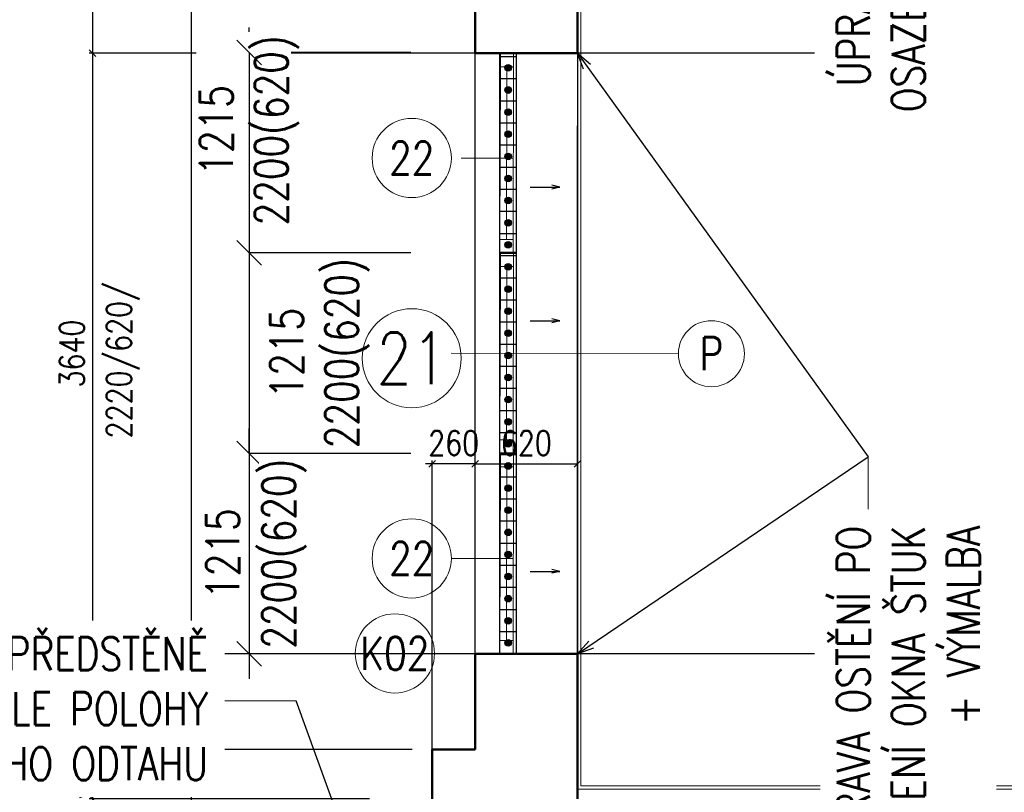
# Model space of a CAD drawing. Header units: millimetres. Extents: x -238874 to 551972, y -298952 to 658415.
# Tile 119 of 256: x 32308 to 38274, y 62620 to 67302. Entities that reach past the tile are written whole.
import ezdxf
from ezdxf.enums import TextEntityAlignment as Align

# ---------------------------------------------------------------- set-up
doc = ezdxf.new("R2010")
doc.units = ezdxf.units.MM
doc.header["$LTSCALE"] = 20
doc.linetypes.add('DIVIDE', pattern=[31.75, 12.7, -6.35, 0, -6.35, 0, -6.35])
doc.layers.add('00_HEDVIKA _KRESBA', color=1, linetype='Continuous')
doc.layers.add('KOTY', color=8, linetype='Continuous')
doc.layers.add('00_HEDVIKA_DEMOLICE', color=2, linetype='Continuous', lineweight=30, transparency=0.3)
for name, color, linetype, lineweight in [('00_HEDVIKA_OBRYS', 1, 'Continuous', 50), ('CKBUBLINY', 1, 'Continuous', 18), ('CKBUBLINY DEMOLICE', 4, 'Continuous', 18), ('CKBUBLINY_POPIS', 3, 'Continuous', 25), ('CKKOTY', 3, 'Continuous', 18), ('CKOKNA', 30, 'Continuous', 18), ('CKSYMBOLY', 21, 'Continuous', 25), ('CKTEXTY_MALE', 140, 'Continuous', 18), ('HEDVIKA_OKNA_PARAPET', 70, 'Continuous', 18), ('NOSNÉ', 8, 'Continuous', 50), ('PRUCHODY', 7, 'Continuous', 18)]:
    doc.layers.add(name, color=color, linetype=linetype, lineweight=lineweight)
doc.styles.add('SIMPLEX', font='SIMPLEX.shx', dxfattribs={"width": 0.8, "bigfont": 'CAD13.shx'})
doc.styles.get("Standard").update_dxf_attribs({"font": 'simplex.shx', "width": 0.8})
doc.dimstyles.new('CADKON', dxfattribs={"dimscale": 100, "dimtxt": 2, "dimasz": 1.5, "dimexe": 0, "dimexo": 2, "dimgap": 0.6, "dimtad": 1, "dimrnd": 1, "dimtxsty": 'Standard', "dimblk1": 'OBLIQUE', "dimblk2": 'OBLIQUE', "dimsah": 1, "dimcen": 2.5, "dimadec": 1, "dimazin": 2, "dimtfac": 1, "dimtix": 1, "dimtmove": 2, "dimatfit": 3, "dimldrblk": 'OPEN30', "dimfxl": 5, "dimtfill": 1, "dimtolj": 1, "dimarcsym": 0})
doc.dimstyles.new('CKA', dxfattribs={"dimtxt": 200, "dimasz": 40, "dimexe": 20, "dimexo": 0.2, "dimgap": 50, "dimtad": 1, "dimdec": 0, "dimrnd": 1, "dimzin": 0, "dimdsep": 46, "dimtxsty": 'Standard', "dimblk1": 'OBLIQUE', "dimblk2": 'OBLIQUE', "dimsah": 1, "dimcen": 0.09, "dimclrd": 253, "dimclre": 253, "dimclrt": 253, "dimadec": 0, "dimazin": 0, "dimtfac": 1, "dimtdec": 0, "dimtix": 1, "dimtmove": 2, "dimatfit": 3, "dimfxl": 1, "dimtolj": 1, "dimtzin": 0, "dimarcsym": 0})

# ---------------------------------------------------------------- blocks, each defined once
blk = doc.blocks.new('_OBLIQUE')
at = {"color": 0, "linetype": 'ByBlock'}
blk.add_line((-0.5, -0.5), (0.5, 0.5), dxfattribs=at)
blk = doc.blocks.new('*D702')
at = {"layer": 'DEFPOINTS', "color": 0, "transparency": 16777216}
for p in [(33349, 72340), (33538, 72340), (34808, 62880)]:
    blk.add_point(p, dxfattribs=at)
at = {"layer": 'KOTY', "lineweight": -2, "transparency": 16777216}
for p, q in [((33157.2, 72340), (33329, 72340)), ((33349, 62880), (33349, 72340))]:
    blk.add_line(p, q, dxfattribs=at)
at = {"layer": 'KOTY', "lineweight": -2, "transparency": 16777216, "xscale": 40, "yscale": 40, "zscale": 40}
for p, rotation in [((33349, 72340), 90), ((33349, 62880), 270)]:
    blk.add_blockref('_OBLIQUE', p, dxfattribs=dict(at, rotation=rotation))
at = {"layer": 'KOTY', "transparency": 16777216, "insert": (33224, 67610), "char_height": 150, "attachment_point": 5, "rotation": 90, "style": 'SIMPLEX'}
blk.add_mtext('\\A1;9460', dxfattribs=at)
blk = doc.blocks.new('*D703')
at = {"layer": 'DEFPOINTS', "color": 0, "transparency": 16777216}
for p in [(33538, 72340), (31560.3, 45270), (33538, 45270)]:
    blk.add_point(p, dxfattribs=at)
at = {"layer": 'KOTY', "lineweight": -2, "transparency": 16777216}
for p, q in [((31560.3, 72340), (31560.3, 45270)), ((33157.2, 45270), (31540.3, 45270))]:
    blk.add_line(p, q, dxfattribs=at)
at = {"layer": 'KOTY', "lineweight": -2, "transparency": 16777216, "xscale": 40, "yscale": 40, "zscale": 40}
for p, rotation in [((31560.3, 72340), 90), ((31560.3, 45270), 270)]:
    blk.add_blockref('_OBLIQUE', p, dxfattribs=dict(at, rotation=rotation))
at = {"layer": 'KOTY', "transparency": 16777216, "insert": (31435.3, 58805), "char_height": 150, "attachment_point": 5, "rotation": 90, "style": 'SIMPLEX'}
blk.add_mtext('\\A1;27070', dxfattribs=at)
blk = doc.blocks.new('*D704')
at = {"layer": 'DEFPOINTS', "color": 0, "transparency": 16777216}
for p in [(37504.3, 67098.6), (32749.3, 63458.6), (37504.3, 63458.6)]:
    blk.add_point(p, dxfattribs=at)
at = {"layer": 'KOTY', "lineweight": -2, "transparency": 16777216}
for p, q in [((32749.3, 67098.6), (32749.3, 63458.6)), ((37123.5, 63458.6), (32729.3, 63458.6))]:
    blk.add_line(p, q, dxfattribs=at)
at = {"layer": 'KOTY', "lineweight": -2, "transparency": 16777216, "xscale": 40, "yscale": 40, "zscale": 40}
for p, rotation in [((32749.3, 67098.6), 90), ((32749.3, 63458.6), 270)]:
    blk.add_blockref('_OBLIQUE', p, dxfattribs=dict(at, rotation=rotation))
at = {"layer": 'KOTY', "transparency": 16777216, "insert": (32624.3, 65278.6), "char_height": 150, "attachment_point": 5, "rotation": 90, "style": 'SIMPLEX'}
blk.add_mtext('\\A1;3640', dxfattribs=at)
blk = doc.blocks.new('*D737')
at = {"layer": 'DEFPOINTS', "color": 0, "transparency": 16777216}
for p in [(33349, 62880), (34808, 62880), (34808, 55018.6)]:
    blk.add_point(p, dxfattribs=at)
at = {"layer": 'KOTY', "lineweight": -2, "transparency": 16777216}
for p, q in [((34427.2, 62880), (33329, 62880)), ((33349, 55018.6), (33349, 62880))]:
    blk.add_line(p, q, dxfattribs=at)
at = {"layer": 'KOTY', "lineweight": -2, "transparency": 16777216, "xscale": 40, "yscale": 40, "zscale": 40}
for p, rotation in [((33349, 62880), 90), ((33349, 55018.6), 270)]:
    blk.add_blockref('_OBLIQUE', p, dxfattribs=dict(at, rotation=rotation))
at = {"layer": 'KOTY', "transparency": 16777216, "insert": (33224, 58949.3), "char_height": 150, "attachment_point": 5, "rotation": 90, "style": 'SIMPLEX'}
blk.add_mtext('\\A1;7861', dxfattribs=at)
blk = doc.blocks.new('*D811')
at = {"layer": 'DEFPOINTS', "color": 0, "transparency": 16777216}
for p in [(34808, 64611.2), (34808, 62386.9), (35068, 62386.9)]:
    blk.add_point(p, dxfattribs=at)
at = {"layer": 'KOTY', "lineweight": -2, "transparency": 16777216}
for p, q in [((34808, 62767.7), (34808, 64631.2)), ((34808, 64611.2), (34768, 64611.2)), ((35068, 64611.2), (34808, 64611.2)), ((35068, 64611.2), (35108, 64611.2))]:
    blk.add_line(p, q, dxfattribs=at)
at = {"layer": 'KOTY', "lineweight": -2, "transparency": 16777216, "xscale": 40, "yscale": 40, "zscale": 40}
blk.add_blockref('_OBLIQUE', (34808, 64611.2), dxfattribs=at)
at = {"layer": 'KOTY', "lineweight": -2, "transparency": 16777216, "xscale": 40, "yscale": 40, "zscale": 40, "rotation": 180}
blk.add_blockref('_OBLIQUE', (35068, 64611.2), dxfattribs=at)
at = {"layer": 'KOTY', "transparency": 16777216, "insert": (34938, 64736.2), "char_height": 150, "attachment_point": 5, "style": 'SIMPLEX'}
blk.add_mtext('\\A1;260', dxfattribs=at)
blk = doc.blocks.new('*D812')
at = {"layer": 'DEFPOINTS', "color": 0, "transparency": 16777216}
for p in [(35068, 62880), (32749.3, 62580), (34808, 62580)]:
    blk.add_point(p, dxfattribs=at)
at = {"layer": 'KOTY', "lineweight": -2, "transparency": 16777216}
for p, q in [((32749.3, 62880), (32749.3, 62920)), ((32749.3, 62880), (32749.3, 62580)), ((34427.2, 62580), (32729.3, 62580)), ((32749.3, 62580), (32749.3, 62540))]:
    blk.add_line(p, q, dxfattribs=at)
at = {"layer": 'KOTY', "lineweight": -2, "transparency": 16777216, "xscale": 40, "yscale": 40, "zscale": 40}
for p, rotation in [((32749.3, 62880), 270), ((32749.3, 62580), 90)]:
    blk.add_blockref('_OBLIQUE', p, dxfattribs=dict(at, rotation=rotation))
at = {"layer": 'KOTY', "transparency": 16777216, "insert": (32624.3, 62730), "char_height": 150, "attachment_point": 5, "rotation": 90, "style": 'SIMPLEX'}
blk.add_mtext('\\A1;300', dxfattribs=at)
blk = doc.blocks.new('*D813')
at = {"layer": 'DEFPOINTS', "color": 0, "transparency": 16777216}
for p in [(35068, 63458.6), (32749.3, 62880), (35068, 62880)]:
    blk.add_point(p, dxfattribs=at)
at = {"layer": 'KOTY', "lineweight": -2, "transparency": 16777216}
for p, q in [((32749.3, 63458.6), (32749.3, 62880)), ((34687.2, 62880), (32729.3, 62880))]:
    blk.add_line(p, q, dxfattribs=at)
at = {"layer": 'KOTY', "lineweight": -2, "transparency": 16777216, "xscale": 40, "yscale": 40, "zscale": 40}
for p, rotation in [((32749.3, 63458.6), 90), ((32749.3, 62880), 270)]:
    blk.add_blockref('_OBLIQUE', p, dxfattribs=dict(at, rotation=rotation))
at = {"layer": 'KOTY', "transparency": 16777216, "insert": (32624.3, 63169.3), "char_height": 150, "attachment_point": 5, "rotation": 90, "style": 'SIMPLEX'}
blk.add_mtext('\\A1;1646', dxfattribs=at)
blk = doc.blocks.new('*D936')
at = {"layer": 'DEFPOINTS', "color": 0, "transparency": 16777216}
for p in [(37504.3, 68258.6), (32749.3, 67098.6), (37504.3, 67098.6)]:
    blk.add_point(p, dxfattribs=at)
at = {"layer": 'KOTY', "lineweight": -2, "transparency": 16777216}
for p, q in [((32749.3, 68258.6), (32749.3, 67098.6)), ((37123.5, 67098.6), (32729.3, 67098.6))]:
    blk.add_line(p, q, dxfattribs=at)
at = {"layer": 'KOTY', "lineweight": -2, "transparency": 16777216, "xscale": 40, "yscale": 40, "zscale": 40}
for p, rotation in [((32749.3, 68258.6), 90), ((32749.3, 67098.6), 270)]:
    blk.add_blockref('_OBLIQUE', p, dxfattribs=dict(at, rotation=rotation))
at = {"layer": 'KOTY', "transparency": 16777216, "insert": (32624.3, 67678.6), "char_height": 150, "attachment_point": 5, "rotation": 90, "style": 'SIMPLEX'}
blk.add_mtext('\\A1;1160', dxfattribs=at)
blk = doc.blocks.new('*D3399')
at = {"layer": 'DEFPOINTS', "color": 0, "transparency": 16777216}
for p in [(35068, 64611.2), (35688, 64611.2), (35688, 64611.2)]:
    blk.add_point(p, dxfattribs=at)
at = {"layer": 'KOTY', "lineweight": -2, "transparency": 16777216}
for p, q in [((35688, 64992), (35688, 64631.2)), ((35068, 64611.2), (35688, 64611.2))]:
    blk.add_line(p, q, dxfattribs=at)
at = {"layer": 'KOTY', "lineweight": -2, "transparency": 16777216, "xscale": 40, "yscale": 40, "zscale": 40, "rotation": 180}
blk.add_blockref('_OBLIQUE', (35068, 64611.2), dxfattribs=at)
at = {"layer": 'KOTY', "lineweight": -2, "transparency": 16777216, "xscale": 40, "yscale": 40, "zscale": 40}
blk.add_blockref('_OBLIQUE', (35688, 64611.2), dxfattribs=at)
at = {"layer": 'KOTY', "transparency": 16777216, "insert": (35378, 64736.2), "char_height": 150, "attachment_point": 5, "style": 'SIMPLEX'}
blk.add_mtext('\\A1;620', dxfattribs=at)
blk = doc.blocks.new('*D3404')
at = {"layer": 'CKKOTY', "color": 0, "lineweight": -2, "transparency": 16777216}
for p, q in [((33698.8, 67103.6), (33698.8, 67253.6)), ((34679.1, 67103.6), (33698.8, 67103.6)), ((34679.1, 65888.6), (33698.8, 65888.6)), ((33698.8, 65888.6), (33698.8, 65738.6))]:
    blk.add_line(p, q, dxfattribs=at)
at = {"layer": 'DEFPOINTS', "color": 0, "transparency": 16777216}
for p in [(34879.1, 67103.6), (33698.8, 65888.6), (34879.1, 65888.6)]:
    blk.add_point(p, dxfattribs=at)
at = {"layer": 'CKKOTY', "color": 0, "lineweight": -2, "transparency": 16777216, "xscale": 150, "yscale": 150, "zscale": 150, "rotation": 90}
blk.add_blockref('_OBLIQUE', (33698.8, 65888.6), dxfattribs=at)
at = {"layer": 'CKKOTY', "color": 0, "transparency": 16777216, "insert": (33698.8, 66631.1), "char_height": 200, "attachment_point": 5, "rotation": 90, "bg_fill": 3, "box_fill_scale": 1.1, "bg_fill_color": 256, "bg_fill_true_color": 13158600, "bg_fill_transparency": 0}
blk.add_mtext('\\A1;1215\\P2200(620)', dxfattribs=at)
at = {"layer": 'CKKOTY', "color": 0, "lineweight": -2, "transparency": 16777216}
blk.add_line((33698.8, 67103.6), (33698.8, 65888.6), dxfattribs=at)
at = {"layer": 'CKKOTY', "color": 0, "lineweight": -2, "transparency": 16777216, "xscale": 150, "yscale": 150, "zscale": 150, "rotation": 270}
blk.add_blockref('_OBLIQUE', (33698.8, 67103.6), dxfattribs=at)
blk = doc.blocks.new('_Open30')
at = {"color": 0, "lineweight": -2}
for p, q in [((-1, 0.268), (0, 0)), ((0, 0), (-1, -0.268)), ((0, 0), (-1, 0))]:
    blk.add_line(p, q, dxfattribs=at)
blk = doc.blocks.new('*D3405')
at = {"layer": 'CKKOTY', "color": 0, "lineweight": -2, "transparency": 16777216}
for p, q in [((34679.1, 65888.6), (33698.8, 65888.6)), ((33698.8, 65888.6), (33698.8, 64673.6)), ((34679.1, 64673.6), (33698.8, 64673.6))]:
    blk.add_line(p, q, dxfattribs=at)
at = {"layer": 'DEFPOINTS', "color": 0, "transparency": 16777216}
for p in [(34879.1, 65888.6), (33698.8, 64673.6), (34879.1, 64673.6)]:
    blk.add_point(p, dxfattribs=at)
at = {"layer": 'CKKOTY', "color": 0, "lineweight": -2, "transparency": 16777216, "xscale": 150, "yscale": 150, "zscale": 150}
for p, rotation in [((33698.8, 65888.6), 90), ((33698.8, 64673.6), 270)]:
    blk.add_blockref('_OBLIQUE', p, dxfattribs=dict(at, rotation=rotation))
at = {"layer": 'CKKOTY', "color": 0, "transparency": 16777216, "insert": (34126.1, 65281.1), "char_height": 200, "attachment_point": 5, "rotation": 90, "bg_fill": 3, "box_fill_scale": 1.1, "bg_fill_color": 256, "bg_fill_true_color": 13158600, "bg_fill_transparency": 0}
blk.add_mtext('\\A1;1215\\P2200(620)', dxfattribs=at)
blk = doc.blocks.new('*D3406')
at = {"layer": 'CKKOTY', "color": 0, "lineweight": -2, "transparency": 16777216}
for p, q in [((33698.8, 64673.6), (33698.8, 64823.6)), ((34679.1, 64673.6), (33698.8, 64673.6)), ((33698.8, 64673.6), (33698.8, 63458.6)), ((34025.8, 63458.6), (33698.8, 63458.6)), ((33698.8, 63458.6), (33698.8, 63308.6))]:
    blk.add_line(p, q, dxfattribs=at)
at = {"layer": 'DEFPOINTS', "color": 0, "transparency": 16777216}
for p in [(34879.1, 64673.6), (33698.8, 63458.6), (34225.8, 63458.6)]:
    blk.add_point(p, dxfattribs=at)
at = {"layer": 'CKKOTY', "color": 0, "lineweight": -2, "transparency": 16777216, "xscale": 150, "yscale": 150, "zscale": 150}
for p, rotation in [((33698.8, 64673.6), 270), ((33698.8, 63458.6), 90)]:
    blk.add_blockref('_OBLIQUE', p, dxfattribs=dict(at, rotation=rotation))
at = {"layer": 'CKKOTY', "color": 0, "transparency": 16777216, "insert": (33538.8, 64066.1), "char_height": 200, "attachment_point": 5, "rotation": 90, "bg_fill": 3, "box_fill_scale": 1.1, "bg_fill_color": 256, "bg_fill_true_color": 13158600, "bg_fill_transparency": 0}
blk.add_mtext('\\A1;1215', dxfattribs=at)
at = {"layer": 'CKKOTY', "color": 0, "transparency": 16777216, "insert": (33911.2, 64066.1), "char_height": 200, "attachment_point": 5, "rotation": 90, "bg_fill": 3, "box_fill_scale": 1.1, "bg_fill_color": 256, "bg_fill_true_color": 13158600, "bg_fill_transparency": 0}
blk.add_mtext('\\A1;2200(620)', dxfattribs=at)
blk = doc.blocks.new('*U3302')
at = {"color": 0, "linetype": 'ByBlock', "lineweight": -2}
for p, q in [((-225, 0), (-80, 0)), ((225, 0), (103, 30)), ((225, 0), (103, -30)), ((-80, 0), (27, 0)), ((27, 0), (225, 0))]:
    blk.add_line(p, q, dxfattribs=at)
at = {"color": 0, "linetype": 'Continuous', "lineweight": -2, "flags": 8}
blk.add_attdef('SPÁD', text='', height=100, dxfattribs=at).set_placement((0, 40), align=Align.CENTER)
blk = doc.blocks.new('CK_BUBBLE_1_0_0')
at = {"color": 0, "linetype": 'ByBlock', "lineweight": -2}
blk.add_circle((0, 0), 1, dxfattribs=at)

msp = doc.modelspace()

# ---------------------------------------------------------------- hatches: boundary and pattern name
at = {"layer": '00_HEDVIKA_DEMOLICE'}
for points in [[(35287.962, 67009.555, 1), (35247.962, 67009.555, 1)], [(35287.962, 66875.555, 1), (35247.962, 66875.555, 1)], [(35287.962, 66741.555, 1), (35247.962, 66741.555, 1)], [(35287.962, 66607.555, 1), (35247.962, 66607.555, 1)], [(35287.962, 66473.555, 1), (35247.962, 66473.555, 1)], [(35287.962, 66339.555, 1), (35247.962, 66339.555, 1)], [(35287.962, 66205.555, 1), (35247.962, 66205.555, 1)], [(35287.962, 66071.555, 1), (35247.962, 66071.555, 1)], [(35287.962, 65937.555, 1), (35247.962, 65937.555, 1)], [(35287.962, 65803.555, 1), (35247.962, 65803.555, 1)], [(35287.962, 65669.555, 1), (35247.962, 65669.555, 1)], [(35287.962, 65535.555, 1), (35247.962, 65535.555, 1)], [(35287.962, 65401.555, 1), (35247.962, 65401.555, 1)], [(35287.962, 65267.555, 1), (35247.962, 65267.555, 1)], [(35287.962, 65133.555, 1), (35247.962, 65133.555, 1)], [(35287.962, 64999.555, 1), (35247.962, 64999.555, 1)], [(35287.962, 64865.555, 1), (35247.962, 64865.555, 1)], [(35287.962, 64731.555, 1), (35247.962, 64731.555, 1)], [(35287.962, 64597.555, 1), (35247.962, 64597.555, 1)], [(35287.962, 64463.555, 1), (35247.962, 64463.555, 1)], [(35287.962, 64329.555, 1), (35247.962, 64329.555, 1)], [(35287.962, 64195.555, 1), (35247.962, 64195.555, 1)], [(35287.962, 64061.555, 1), (35247.962, 64061.555, 1)], [(35287.962, 63927.555, 1), (35247.962, 63927.555, 1)], [(35287.962, 63793.555, 1), (35247.962, 63793.555, 1)], [(35287.962, 63659.555, 1), (35247.962, 63659.555, 1)], [(35287.962, 63525.555, 1), (35247.962, 63525.555, 1)]]:
    msp.add_hatch(color=256, dxfattribs=at).paths.add_polyline_path(points)

# ---------------------------------------------------------------- linework, layer by layer
at = {"layer": '00_HEDVIKA _KRESBA'}
for p, q in [((35687.962, 84310.047), (35687.962, 62580.047)), ((35067.962, 63458.555), (35067.962, 67098.555)), ((35687.962, 63458.555), (35687.962, 66658.555))]:
    msp.add_line(p, q, dxfattribs=at)
at = {"layer": '00_HEDVIKA_DEMOLICE'}
for p, q in [((35217.962, 63458.555), (35217.962, 67098.555)), ((35317.962, 67076.555), (35217.962, 67076.555)), ((35317.962, 63458.555), (35317.962, 67098.555)), ((35317.962, 66942.555), (35217.962, 66942.555)), ((35317.962, 66808.555), (35217.962, 66808.555)), ((35317.962, 66674.555), (35217.962, 66674.555)), ((35217.962, 64798.555), (35217.962, 66658.555)), ((35317.962, 63458.555), (35317.962, 66658.555)), ((35317.962, 66540.555), (35217.962, 66540.555)), ((35317.962, 66406.555), (35217.962, 66406.555)), ((35217.962, 64932.555), (35217.962, 66272.555)), ((35317.962, 66272.555), (35217.962, 66272.555)), ((35317.962, 64932.555), (35317.962, 66272.555)), ((35317.962, 66138.555), (35217.962, 66138.555)), ((35317.962, 64798.555), (35317.962, 66138.555)), ((35317.962, 66004.555), (35217.962, 66004.555)), ((35317.962, 65870.555), (35217.962, 65870.555)), ((35317.962, 65736.555), (35217.962, 65736.555)), ((35317.962, 65602.555), (35217.962, 65602.555)), ((35317.962, 65468.555), (35217.962, 65468.555)), ((35317.962, 65334.555), (35217.962, 65334.555)), ((35317.962, 65200.555), (35217.962, 65200.555)), ((35317.962, 65066.555), (35217.962, 65066.555)), ((35317.962, 64932.555), (35217.962, 64932.555)), ((35317.962, 64798.555), (35217.962, 64798.555)), ((35217.962, 63458.555), (35217.962, 64798.555)), ((35317.962, 63458.555), (35317.962, 64798.555)), ((35317.962, 64664.555), (35217.962, 64664.555)), ((35317.962, 64530.555), (35217.962, 64530.555)), ((35317.962, 64396.555), (35217.962, 64396.555)), ((35317.962, 64262.555), (35217.962, 64262.555)), ((35317.962, 64128.555), (35217.962, 64128.555)), ((35317.962, 63994.555), (35217.962, 63994.555)), ((35317.962, 63860.555), (35217.962, 63860.555)), ((35317.962, 63726.555), (35217.962, 63726.555)), ((35317.962, 63592.555), (35217.962, 63592.555))]:
    msp.add_line(p, q, dxfattribs=at)
for centre in [(35267.962, 67009.555), (35267.962, 66875.555), (35267.962, 66741.555), (35267.962, 66607.555), (35267.962, 66473.555), (35267.962, 66339.555), (35267.962, 66205.555), (35267.962, 66071.555), (35267.962, 65937.555), (35267.962, 65803.555), (35267.962, 65669.555), (35267.962, 65535.555), (35267.962, 65401.555), (35267.962, 65267.555), (35267.962, 65133.555), (35267.962, 64999.555), (35267.962, 64865.555), (35267.962, 64731.555), (35267.962, 64597.555), (35267.962, 64463.555), (35267.962, 64329.555), (35267.962, 64195.555), (35267.962, 64061.555), (35267.962, 63927.555), (35267.962, 63793.555), (35267.962, 63659.555), (35267.962, 63525.555)]:
    msp.add_circle(centre, 20, dxfattribs=at)
at = {"layer": '00_HEDVIKA_OBRYS'}
for p, q in [((35217.962, 67098.555), (35687.962, 67098.555)), ((35217.962, 63458.555), (35687.962, 63458.555))]:
    msp.add_line(p, q, dxfattribs=at)
at = {"layer": 'CKBUBLINY'}
for p, q in [((35299.241, 66461.827), (34983.649, 66463.422)), ((35299.241, 64035.827), (34923.649, 64037.422))]:
    msp.add_line(p, q, dxfattribs=at)
at = {"layer": 'CKBUBLINY DEMOLICE'}
msp.add_line((36299.321, 65278.46), (34921.558, 65282.031), dxfattribs=at)
at = {"layer": 'CKOKNA'}
for p, q in [((35220.899, 67016.548), (35220.899, 67098.548)), ((35300.899, 67016.548), (35300.899, 67098.548)), ((35217.962, 65970.555), (35221.295, 67016.548)), ((35220.899, 67016.548), (35300.899, 67016.548)), ((35257.962, 65970.555), (35260.686, 67016.548)), ((35297.962, 65970.555), (35300.686, 67016.548)), ((35217.962, 65970.555), (35297.962, 65970.555)), ((35217.962, 65970.555), (35217.962, 65888.555)), ((35297.962, 65970.555), (35297.962, 65888.555)), ((35220.899, 65806.548), (35220.899, 65888.548)), ((35300.899, 65806.548), (35300.899, 65888.548)), ((35217.962, 64755.555), (35221.295, 65806.548)), ((35220.899, 65806.548), (35300.899, 65806.548)), ((35257.962, 64755.555), (35260.686, 65806.548)), ((35297.962, 64755.555), (35300.686, 65806.548)), ((35217.962, 64755.555), (35297.962, 64755.555)), ((35217.962, 64755.555), (35217.962, 64673.555)), ((35297.962, 64755.555), (35297.962, 64673.555)), ((35220.899, 64591.548), (35220.899, 64673.548)), ((35300.899, 64591.548), (35300.899, 64673.548)), ((35217.962, 63540.555), (35221.295, 64591.548)), ((35220.899, 64591.548), (35300.899, 64591.548)), ((35257.962, 63540.555), (35260.686, 64591.548)), ((35297.962, 63540.555), (35300.686, 64591.548)), ((35217.962, 63540.555), (35297.962, 63540.555)), ((35217.962, 63540.555), (35217.962, 63458.555)), ((35297.962, 63540.555), (35297.962, 63458.555))]:
    msp.add_line(p, q, dxfattribs=at)
at = {"layer": 'CKTEXTY_MALE'}
for p, q in [((37448.756, 64653.179), (37448.756, 64253.179)), ((33983.966, 63173.613), (33525.546, 63173.613))]:
    msp.add_line(p, q, dxfattribs=at)
at = {"layer": 'HEDVIKA_OKNA_PARAPET'}
msp.add_line((35687.962, 63458.555), (35687.962, 67098.555), dxfattribs=at)
at = {"layer": 'NOSNÉ'}
for p, q in [((35067.962, 68258.555), (35067.962, 67098.555)), ((35687.962, 68258.555), (35687.962, 67098.555)), ((35687.962, 67098.555), (35067.962, 67098.555)), ((35317.962, 67098.555), (35217.962, 67098.555)), ((35317.962, 65888.555), (35217.962, 65888.555)), ((35317.962, 64673.555), (35217.962, 64673.555)), ((35687.962, 63458.555), (35067.962, 63458.555)), ((35687.962, 63458.555), (35067.962, 63458.555)), ((35067.962, 63458.555), (35067.962, 62880.047)), ((35687.962, 63458.555), (35687.962, 62580.047)), ((34807.962, 62880.047), (34807.962, 62580.047)), ((35067.962, 62880.047), (34807.962, 62880.047))]:
    msp.add_line(p, q, dxfattribs=at)
at = {"layer": 'PRUCHODY'}
for p, q in [((35707.962, 84290.047), (35707.962, 62660.047)), ((35687.962, 67098.555), (35067.962, 67098.555)), ((35067.962, 63458.555), (35067.962, 67098.555)), ((35707.962, 62660.047), (39737.962, 62660.047)), ((35687.962, 62640.047), (39657.962, 62640.047))]:
    msp.add_line(p, q, dxfattribs=at)
at = {"layer": 'PRUCHODY', "linetype": 'DIVIDE'}
msp.add_line((39757.962, 62640.047), (35687.962, 62640.047), dxfattribs=at)

# ---------------------------------------------------------------- block references
at = {"layer": 'CKBUBLINY DEMOLICE'}
ref = msp.add_blockref('CK_BUBBLE_1_0_0', (36499.32, 65277.941), dxfattribs=dict(at, xscale=200, yscale=200, zscale=200))
ref.add_attrib('NUM1', 'P', dxfattribs={"height": 200, "width": 0.8, "flags": 8}).set_placement((36499.32, 65277.941), align=Align.MIDDLE_CENTER)
at = {"layer": 'CKSYMBOLY', "xscale": -0.4, "yscale": 0.4, "zscale": 0.4, "rotation": 180}
for p in [(35490.371, 66287.066), (35490.371, 65477.241), (35490.371, 63959.024)]:
    msp.add_blockref('*U3302', p, dxfattribs=at)

# ---------------------------------------------------------------- texts
at = {"layer": 'CKTEXTY_MALE', "insert": (37259.667, 68955.027), "char_height": 200, "width": 2530.01668, "attachment_point": 3, "rotation": 90}
msp.add_mtext('ÚPRAVA OSTĚNÍ PO OSAZENÍ OKNA ŠTUK + VÝMALBA', dxfattribs=at)
at = {"layer": 'KOTY', "insert": (32834.519, 64764.285), "char_height": 150, "width": 955.5, "attachment_point": 1, "rotation": 90}
msp.add_mtext('2220/620/', dxfattribs=at)

# ---------------------------------------------------------------- dimensions: what is measured, and where the dimension line sits
at = {"layer": 'KOTY'}
for base, p1, p2, text, picture, middle in [((31560.292, 45270.047), (33537.962, 72340.047), (33537.962, 45270.047), '27070', '*D703', (31435.292, 58805.047)), ((33349.049, 72340.047), (34807.962, 62880.047), (33537.962, 72340.047), '9460', '*D702', (33224.049, 67610.047)), ((32749.28, 67098.555), (37504.284, 68258.555), (37504.284, 67098.555), '1160', '*D936', (32624.28, 67678.555)), ((32749.28, 63458.555), (37504.284, 67098.555), (37504.284, 63458.555), '3640', '*D704', (32624.28, 65278.555)), ((32749.28, 62880.047), (35067.962, 63458.555), (35067.962, 62880.047), '1646', '*D813', (32624.28, 63169.301)), ((32749.28, 62580.047), (35067.962, 62880.047), (34807.962, 62580.047), '300', '*D812', (32624.28, 62730.047)), ((33349.049, 62880.047), (34807.962, 55018.555), (34807.962, 62880.047), '7861', '*D737', (33224.049, 58949.301))]:
    dim = msp.add_linear_dim(base=base, p1=p1, p2=p2, angle=90, text=text, dimstyle='CKA', override={"dimtxt": 150, "dimexo": 380.774374, "dimtxsty": 'SIMPLEX', "dimse1": 1, "dimclrd": 256, "dimclre": 256, "dimclrt": 256}, dxfattribs=at)
    dim.commit()
    dim.dimension.update_dxf_attribs({"geometry": picture, "text_midpoint": middle})
dim = msp.add_linear_dim(base=(35687.962, 64611.204), p1=(35067.962, 64611.204), p2=(35687.962, 64611.204), dimstyle='CKA', override={"dimtxt": 150, "dimexo": 380.774374, "dimtxsty": 'SIMPLEX', "dimse1": 1, "dimclrd": 256, "dimclre": 256, "dimclrt": 256}, dxfattribs=at)
dim.commit()
dim.dimension.update_dxf_attribs({"geometry": '*D3399', "text_midpoint": (35377.962, 64736.204)})
dim = msp.add_linear_dim(base=(34807.962, 64611.204), p1=(35067.962, 62386.879), p2=(34807.962, 62386.879), text='260', dimstyle='CKA', override={"dimtxt": 150, "dimexo": 380.774374, "dimtxsty": 'SIMPLEX', "dimse1": 1, "dimclrd": 256, "dimclre": 256, "dimclrt": 256}, dxfattribs=at)
dim.commit()
dim.dimension.update_dxf_attribs({"geometry": '*D811', "text_midpoint": (34937.962, 64736.204)})

# ---------------------------------------------------------------- leaders
at = {"layer": 'CKTEXTY_MALE'}
for points in [[(35687.962, 67098.555), (37448.756, 64653.179)], [(34887.962, 60670.034), (33983.966, 63173.613)]]:
    msp.add_leader(points, dimstyle='CADKON', override={"dimscale": 1, "dimasz": 100, "dimtih": 0, "dimtoh": 0, "dimrnd": 0, "dimclrd": 0, "dimtix": 0, "dimtofl": 0, "dimldrblk": 'Open30'}, dxfattribs=at)

# ---------------------------------------------------------------- next in the draw order: texts
at = {"layer": 'CKTEXTY_MALE', "insert": (37259.667, 64235.586), "char_height": 200, "width": 2530.01668, "attachment_point": 3, "rotation": 90, "bg_fill": 3, "box_fill_scale": 1.5, "bg_fill_color": 256, "bg_fill_transparency": 0}
msp.add_mtext('ÚPRAVA OSTĚNÍ PO OSAZENÍ OKNA ŠTUK + VÝMALBA', dxfattribs=at)
at = {"layer": 'CKTEXTY_MALE', "insert": (33449.919, 63559.412), "char_height": 200, "width": 4464.73179, "attachment_point": 3, "bg_fill": 3, "box_fill_scale": 1.5, "bg_fill_color": 256, "bg_fill_transparency": 0}
msp.add_mtext('POROBETONOVÉ PŘEDSTĚNĚ\\PREALIZOVAT PROSTUP DLE POLOHY PŮVODNÍHO ODTAHU', dxfattribs=at)

# ---------------------------------------------------------------- next in the draw order: dimensions: what is measured, and where the dimension line sits
at = {"layer": 'CKKOTY'}
dim = msp.add_linear_dim(base=(33698.79, 65888.555), p1=(34879.064, 67103.555), p2=(34879.064, 65888.555), angle=90, text='<>\\X2200(620)', dimstyle='CADKON', dxfattribs=at)
dim.commit()
dim.dimension.update_dxf_attribs({"geometry": '*D3404', "text_midpoint": (33698.79, 66631.106), "dimtype": 160})

# ---------------------------------------------------------------- next in the draw order: block references
at = {"layer": 'CKBUBLINY'}
ref = msp.add_blockref('CK_BUBBLE_1_0_0', (34683.649, 66463.422, 90), dxfattribs=dict(at, xscale=240, yscale=240, zscale=240))
ref.add_attrib('NUM1', '22', dxfattribs={"layer": 'CKBUBLINY_POPIS', "height": 200, "width": 0.8, "flags": 8}).set_placement((34683.649, 66463.422, 90), align=Align.MIDDLE_CENTER)

# ---------------------------------------------------------------- next in the draw order: dimensions: what is measured, and where the dimension line sits
at = {"layer": 'CKKOTY'}
dim = msp.add_linear_dim(base=(33698.79, 64673.555), p1=(34879.064, 65888.555), p2=(34879.064, 64673.555), angle=90, text='<>\\X2200(620)', dimstyle='CADKON', dxfattribs=at)
dim.commit()
dim.dimension.update_dxf_attribs({"geometry": '*D3405', "text_midpoint": (34126.09, 65281.055), "dimtype": 160})

# ---------------------------------------------------------------- next in the draw order: leaders
at = {"layer": 'CKTEXTY_MALE'}
msp.add_leader([(35687.962, 63458.555), (37448.756, 64653.179)], dimstyle='CADKON', override={"dimscale": 1, "dimasz": 100, "dimtih": 0, "dimtoh": 0, "dimrnd": 0, "dimclrd": 0, "dimtix": 0, "dimtofl": 0, "dimldrblk": 'Open30'}, dxfattribs=at)

# ---------------------------------------------------------------- next in the draw order: block references
at = {"layer": 'CKBUBLINY'}
ref = msp.add_blockref('CK_BUBBLE_1_0_0', (34683.649, 65250.422), dxfattribs=dict(at, xscale=300, yscale=300, zscale=300))
ref.add_attrib('NUM1', '21', dxfattribs={"layer": 'CKBUBLINY_POPIS', "height": 312.5, "width": 0.8, "flags": 8}).set_placement((34683.649, 65250.422), align=Align.MIDDLE_CENTER)

# ---------------------------------------------------------------- next in the draw order: dimensions: what is measured, and where the dimension line sits
at = {"layer": 'CKKOTY'}
dim = msp.add_linear_dim(base=(33698.79, 63458.555), p1=(34879.064, 64673.555), p2=(34225.766, 63458.555), angle=90, text='<>\\X2200(620)', dimstyle='CADKON', override={"dimtmove": 2}, dxfattribs=at)
dim.commit()
dim.dimension.update_dxf_attribs({"geometry": '*D3406', "text_midpoint": (33698.79, 64066.055)})

# ---------------------------------------------------------------- next in the draw order: linework, layer by layer
at = {"layer": 'CKBUBLINY'}
msp.add_line((35067.962, 63460.969), (34821.441, 63462.637), dxfattribs=at)

# ---------------------------------------------------------------- next in the draw order: block references
ref = msp.add_blockref('CK_BUBBLE_1_0_0', (34683.649, 64037.422, 90), dxfattribs=dict(at, xscale=240, yscale=240, zscale=240))
ref.add_attrib('NUM1', '22', dxfattribs={"layer": 'CKBUBLINY_POPIS', "height": 200, "width": 0.8, "flags": 8}).set_placement((34683.649, 64037.422, 90), align=Align.MIDDLE_CENTER)
ref = msp.add_blockref('CK_BUBBLE_1_0_0', (34581.444, 63461.567), dxfattribs=dict(at, xscale=240, yscale=240, zscale=240))
ref.add_attrib('NUM1', 'K02', dxfattribs={"layer": 'CKBUBLINY_POPIS', "height": 200, "width": 0.8, "flags": 8}).set_placement((34581.444, 63461.567), align=Align.MIDDLE_CENTER)

doc.saveas('drawing.dxf')
